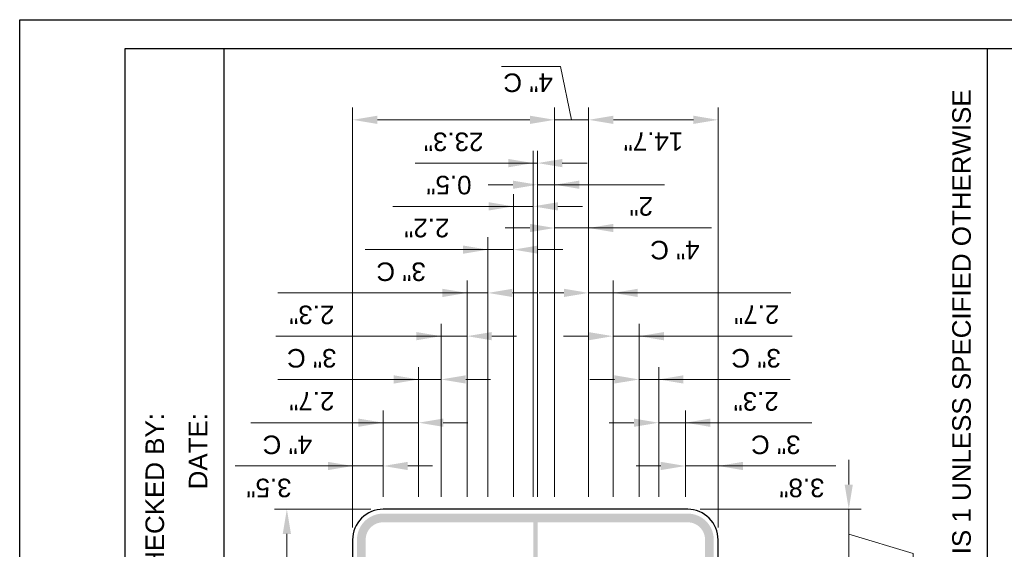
# Model space of a CAD drawing. Header units: inches. Extents: x 0 to 8.5, y 0 to 11.
# Tile 9 of 10: x 0 to 5, y 8.3 to 11. Entities that reach past the tile are written whole.
import ezdxf
from ezdxf.enums import TextEntityAlignment as Align

# ---------------------------------------------------------------- set-up
doc = ezdxf.new("R2010")
doc.units = ezdxf.units.IN
doc.header["$LTSCALE"] = 0.5
doc.header["$MEASUREMENT"] = 0
doc.header["$PDSIZE"] = 2
doc.layers.get('0').update_dxf_attribs({"linetype": 'CONTINUOUS'})
doc.layers.get('DEFPOINTS').update_dxf_attribs({"linetype": 'CONTINUOUS'})
doc.layers.add('C-ROAD-SIGN', color=1, linetype='CONTINUOUS', lineweight=25)
for name, color, linetype in [('G-ANNO-DIMS', 7, 'CONTINUOUS'), ('G-ANNO-SCHD', 7, 'CONTINUOUS'), ('G-ANNO-TEXT', 7, 'CONTINUOUS'), ('G-ANNO-TTLB', 7, 'CONTINUOUS')]:
    doc.layers.add(name, color=color, linetype=linetype)
doc.styles.add('01-E-BLDG-1_1', font='arial.ttf', dxfattribs={"height": 0.09375})
doc.styles.add('Style-CHAR_FAST_FONT', font='CHAR_FAST_FONT.shx')
doc.dimstyles.new('01-E-BLDG-1_1', dxfattribs={"dimtxt": 0.09375, "dimasz": 0.125, "dimexe": 0.0625, "dimexo": 0.0625, "dimgap": 0.0625, "dimtad": 1, "dimdec": 4, "dimzin": 3, "dimdsep": 46, "dimlunit": 4, "dimtxsty": '01-E-BLDG-1_1', "dimcen": 0.0625, "dimclrd": 1, "dimclre": 1, "dimclrt": 256, "dimazin": 0, "dimtfac": 1, "dimtdec": 4, "dimtmove": 1, "dimatfit": 3, "dimfxl": 1, "dimfrac": 2, "dimtolj": 1, "dimtzin": 3, "dimlwd": 0, "dimlwe": 0, "dimarcsym": 0})

# ---------------------------------------------------------------- blocks, each defined once
blk = doc.blocks.new('GSDIVH_1')
at = {"extrusion": (0, 0, -1)}
blk.add_solid([(0, 0.0417), (0, 0), (-3.25, 0.0417), (-3.25, 0)], dxfattribs=at)
blk = doc.blocks.new('GSPANL_1')
blk.add_hatch(color=256).paths.add_polyline_path([(-1.4575, -1.7083), (1.4583, -1.7083, 0.414214), (1.7083, -1.4583), (1.7083, 1.4583, 0.414214), (1.4583, 1.7083), (-1.4583, 1.7083, 0.414214), (-1.7083, 1.4583), (-1.7083, -1.4583, 0.414214), (-1.4583, -1.7083), (-1.4583, -1.625, -0.414214), (-1.625, -1.4583), (-1.625, 1.4583, -0.414214), (-1.4583, 1.625), (1.4583, 1.625, -0.414214), (1.625, 1.4583), (1.625, -1.4583, -0.414214), (1.4583, -1.625), (-1.4575, -1.625)])
at = {"flags": 128}
blk.add_lwpolyline([(-1.4583, -1.75), (1.4583, -1.75, 0.414214), (1.75, -1.4583), (1.75, 1.4583, 0.414214), (1.4583, 1.75), (-1.4583, 1.75, 0.414214), (-1.75, 1.4583), (-1.75, -1.4583, 0.414214)], format="xyb", close=True, dxfattribs=at)
blk.add_blockref('GSDIVH_1', (-1.625, -0.0208))
at = {"style": 'Style-CHAR_FAST_FONT', "width": 1.02}
for s in ['levels:GSCOLORFILL*GSBWFILL*GSOUTLINE', 'panelStyle:LOW AIRCRAFT2.ssi', 'constructPanels:36*24*18', 'panelRoundCorners:0', 'constructPanelMode:0', 'panelName:name', 'panelStation:none', 'panelWidthLock:0', 'panelHeightLock:0', 'panelQuantity:1', 'panelMaterial:0', 'legendMaterial:0', 'panelMounting:0', 'marginAlign:9', 'panelStandard:1', 'panelSizes:']:
    blk.add_text(s, height=0.0000833, dxfattribs=at).set_placement((0, 1.7498), align=Align.CENTER)
blk = doc.blocks.new('*D83')
at = {"layer": 'DEFPOINTS', "color": 0, "transparency": 16777216}
for p in [(3.3774, 8.525), (4.1919, 8.525), (3.5314, 8.2739)]:
    blk.add_point(p, dxfattribs=at)
at = {"layer": 'G-ANNO-DIMS', "color": 1, "lineweight": 0, "transparency": 16777216}
for p, q in [((4.1919, 8.65), (4.1919, 8.775)), ((3.4399, 8.525), (4.2544, 8.525)), ((4.1919, 8.2739), (4.1919, 8.525)), ((4.1919, 8.2739), (4.1919, 8.525)), ((4.1919, 8.3995), (4.5175, 8.3011)), ((3.5939, 8.2739), (4.2544, 8.2739)), ((4.5175, 8.3011), (4.5175, 7.8863)), ((4.1919, 8.1489), (4.1919, 8.0239))]:
    blk.add_line(p, q, dxfattribs=at)
at = {"layer": 'G-ANNO-DIMS', "color": 1, "transparency": 16777216}
for points in [[(4.1711, 8.65), (4.2127, 8.65), (4.1919, 8.525)], [(4.1711, 8.1489), (4.2127, 8.1489), (4.1919, 8.2739)]]:
    blk.add_solid(points, dxfattribs=at)
at = {"layer": 'G-ANNO-DIMS', "transparency": 16777216, "insert": (4.4073, 8.0937), "char_height": 0.09375, "attachment_point": 5, "rotation": 90, "style": '01-E-BLDG-1_1'}
blk.add_mtext('\\A1;5.75"', dxfattribs=at)
blk = doc.blocks.new('*D84')
at = {"layer": 'DEFPOINTS', "color": 0, "transparency": 16777216}
for p in [(1.3508, 8.525), (1.8374, 8.525), (1.8374, 6.677)]:
    blk.add_point(p, dxfattribs=at)
at = {"layer": 'G-ANNO-DIMS', "color": 1, "lineweight": 0, "transparency": 16777216}
for p, q in [((1.7749, 8.525), (1.2883, 8.525)), ((1.3508, 6.802), (1.3508, 8.4)), ((1.7749, 6.677), (1.2883, 6.677))]:
    blk.add_line(p, q, dxfattribs=at)
at = {"layer": 'G-ANNO-DIMS', "color": 1, "transparency": 16777216}
for points in [[(1.33, 8.4), (1.3716, 8.4), (1.3508, 8.525)], [(1.33, 6.802), (1.3716, 6.802), (1.3508, 6.677)]]:
    blk.add_solid(points, dxfattribs=at)
at = {"layer": 'G-ANNO-DIMS', "transparency": 16777216, "insert": (1.2404, 7.601), "char_height": 0.09375, "attachment_point": 5, "rotation": 90, "style": '01-E-BLDG-1_1'}
blk.add_mtext('\\A1;3\'-6"', dxfattribs=at)
blk = doc.blocks.new('*D102')
at = {"layer": 'DEFPOINTS', "color": 0, "transparency": 16777216}
for p in [(1.6834, 8.7437), (1.8374, 8.525), (1.6834, 8.371)]:
    blk.add_point(p, dxfattribs=at)
at = {"layer": 'G-ANNO-DIMS', "color": 1, "lineweight": 0, "transparency": 16777216}
for p, q in [((1.6834, 8.4335), (1.6834, 8.8062)), ((1.8374, 8.5875), (1.8374, 8.8062)), ((1.0894, 8.7437), (1.6834, 8.7437)), ((1.5584, 8.7437), (1.4334, 8.7437)), ((1.8374, 8.7437), (1.6834, 8.7437)), ((1.8374, 8.7437), (1.6834, 8.7437)), ((1.9624, 8.7437), (2.0874, 8.7437))]:
    blk.add_line(p, q, dxfattribs=at)
at = {"layer": 'G-ANNO-DIMS', "color": 1, "transparency": 16777216}
for points in [[(1.5584, 8.7646), (1.5584, 8.7229), (1.6834, 8.7437)], [(1.9624, 8.7646), (1.9624, 8.7229), (1.8374, 8.7437)]]:
    blk.add_solid(points, dxfattribs=at)
at = {"layer": 'G-ANNO-DIMS', "transparency": 16777216, "insert": (1.2603, 8.6333), "char_height": 0.09375, "attachment_point": 5, "rotation": 180, "style": '01-E-BLDG-1_1'}
blk.add_mtext('\\A1;3.5"', dxfattribs=at)
blk = doc.blocks.new('*D85')
at = {"layer": 'DEFPOINTS', "color": 0, "transparency": 16777216}
for p in [(3.5314, 8.7437), (3.3663, 8.525), (3.5314, 8.371)]:
    blk.add_point(p, dxfattribs=at)
at = {"layer": 'G-ANNO-DIMS', "color": 1, "lineweight": 0, "transparency": 16777216}
for p, q in [((3.3663, 8.5875), (3.3663, 8.8062)), ((3.5314, 8.4335), (3.5314, 8.8062)), ((3.2413, 8.7437), (3.1163, 8.7437)), ((3.3663, 8.7437), (3.5314, 8.7437)), ((3.3663, 8.7437), (3.5314, 8.7437)), ((4.1259, 8.7437), (3.5314, 8.7437)), ((3.6564, 8.7437), (3.7814, 8.7437))]:
    blk.add_line(p, q, dxfattribs=at)
at = {"layer": 'G-ANNO-DIMS', "color": 1, "transparency": 16777216}
for points in [[(3.2413, 8.7646), (3.2413, 8.7229), (3.3663, 8.7437)], [(3.6564, 8.7646), (3.6564, 8.7229), (3.5314, 8.7437)]]:
    blk.add_solid(points, dxfattribs=at)
at = {"layer": 'G-ANNO-DIMS', "transparency": 16777216, "insert": (3.9549, 8.6333), "char_height": 0.09375, "attachment_point": 5, "rotation": 180, "style": '01-E-BLDG-1_1'}
blk.add_mtext('\\A1;3.8"', dxfattribs=at)
blk = doc.blocks.new('*D86')
at = {"layer": 'DEFPOINTS', "color": 0, "transparency": 16777216}
for p in [(2.0166, 8.9625), (1.8376, 8.525), (2.0166, 8.525)]:
    blk.add_point(p, dxfattribs=at)
at = {"layer": 'G-ANNO-DIMS', "color": 1, "lineweight": 0, "transparency": 16777216}
for p, q in [((1.8376, 8.5875), (1.8376, 9.025)), ((2.0166, 8.5875), (2.0166, 9.025)), ((1.1693, 8.9625), (1.8376, 8.9625)), ((1.7126, 8.9625), (1.5876, 8.9625)), ((1.8376, 8.9625), (2.0166, 8.9625)), ((1.8376, 8.9625), (2.0166, 8.9625)), ((2.1416, 8.9625), (2.2666, 8.9625))]:
    blk.add_line(p, q, dxfattribs=at)
at = {"layer": 'G-ANNO-DIMS', "color": 1, "transparency": 16777216}
for points in [[(1.7126, 8.9833), (1.7126, 8.9416), (1.8376, 8.9625)], [(2.1416, 8.9833), (2.1416, 8.9416), (2.0166, 8.9625)]]:
    blk.add_solid(points, dxfattribs=at)
at = {"layer": 'G-ANNO-DIMS', "transparency": 16777216, "insert": (1.3535, 8.8515), "char_height": 0.09375, "attachment_point": 5, "rotation": 180, "style": '01-E-BLDG-1_1'}
blk.add_mtext('\\A1;4" C', dxfattribs=at)
blk = doc.blocks.new('*D87')
at = {"layer": 'DEFPOINTS', "color": 0, "transparency": 16777216}
for p in [(2.1303, 9.1812), (2.0166, 8.525), (2.1303, 8.525)]:
    blk.add_point(p, dxfattribs=at)
at = {"layer": 'G-ANNO-DIMS', "color": 1, "lineweight": 0, "transparency": 16777216}
for p, q in [((2.0166, 8.5875), (2.0166, 9.2437)), ((2.1303, 8.5875), (2.1303, 9.2437)), ((1.3051, 9.1812), (2.0166, 9.1812)), ((1.8916, 9.1812), (1.7666, 9.1812)), ((2.0166, 9.1812), (2.1303, 9.1812)), ((2.0166, 9.1812), (2.1303, 9.1812)), ((2.2553, 9.1812), (2.3803, 9.1812))]:
    blk.add_line(p, q, dxfattribs=at)
at = {"layer": 'G-ANNO-DIMS', "color": 1, "transparency": 16777216}
for points in [[(1.8916, 9.2021), (1.8916, 9.1604), (2.0166, 9.1812)], [(2.2553, 9.2021), (2.2553, 9.1604), (2.1303, 9.1812)]]:
    blk.add_solid(points, dxfattribs=at)
at = {"layer": 'G-ANNO-DIMS', "transparency": 16777216, "insert": (1.4769, 9.0717), "char_height": 0.09375, "attachment_point": 5, "rotation": 180, "style": '01-E-BLDG-1_1'}
blk.add_mtext('\\A1;2.7"', dxfattribs=at)
blk = doc.blocks.new('*D88')
at = {"layer": 'DEFPOINTS', "color": 0, "transparency": 16777216}
for p in [(2.2621, 9.4), (2.1303, 8.525), (2.2621, 8.525)]:
    blk.add_point(p, dxfattribs=at)
at = {"layer": 'G-ANNO-DIMS', "color": 1, "lineweight": 0, "transparency": 16777216}
for p, q in [((2.1303, 8.5875), (2.1303, 9.4625)), ((2.2621, 8.5875), (2.2621, 9.4625)), ((1.2946, 9.4), (2.1303, 9.4)), ((2.0053, 9.4), (1.8803, 9.4)), ((2.1303, 9.4), (2.2621, 9.4)), ((2.1303, 9.4), (2.2621, 9.4)), ((2.3871, 9.4), (2.5121, 9.4))]:
    blk.add_line(p, q, dxfattribs=at)
at = {"layer": 'G-ANNO-DIMS', "color": 1, "transparency": 16777216}
for points in [[(2.0053, 9.4208), (2.0053, 9.3791), (2.1303, 9.4)], [(2.3871, 9.4208), (2.3871, 9.3791), (2.2621, 9.4)]]:
    blk.add_solid(points, dxfattribs=at)
at = {"layer": 'G-ANNO-DIMS', "transparency": 16777216, "insert": (1.4769, 9.289), "char_height": 0.09375, "attachment_point": 5, "rotation": 180, "style": '01-E-BLDG-1_1'}
blk.add_mtext('\\A1;3" C', dxfattribs=at)
blk = doc.blocks.new('*D89')
at = {"layer": 'DEFPOINTS', "color": 0, "transparency": 16777216}
for p in [(2.3666, 9.6187), (2.2621, 8.525), (2.3666, 8.525)]:
    blk.add_point(p, dxfattribs=at)
at = {"layer": 'G-ANNO-DIMS', "color": 1, "lineweight": 0, "transparency": 16777216}
for p, q in [((2.2621, 8.5875), (2.2621, 9.6812)), ((2.3666, 8.5875), (2.3666, 9.6812)), ((1.3051, 9.6187), (2.2621, 9.6187)), ((2.1371, 9.6187), (2.0121, 9.6187)), ((2.2621, 9.6187), (2.3666, 9.6187)), ((2.2621, 9.6187), (2.3666, 9.6187)), ((2.4916, 9.6187), (2.6166, 9.6187))]:
    blk.add_line(p, q, dxfattribs=at)
at = {"layer": 'G-ANNO-DIMS', "color": 1, "transparency": 16777216}
for points in [[(2.1371, 9.6396), (2.1371, 9.5979), (2.2621, 9.6187)], [(2.4916, 9.6396), (2.4916, 9.5979), (2.3666, 9.6187)]]:
    blk.add_solid(points, dxfattribs=at)
at = {"layer": 'G-ANNO-DIMS', "transparency": 16777216, "insert": (1.4769, 9.5083), "char_height": 0.09375, "attachment_point": 5, "rotation": 180, "style": '01-E-BLDG-1_1'}
blk.add_mtext('\\A1;2.3"', dxfattribs=at)
blk = doc.blocks.new('*D90')
at = {"layer": 'DEFPOINTS', "color": 0, "transparency": 16777216}
for p in [(2.4962, 9.8375), (2.3666, 8.525), (2.4962, 8.525)]:
    blk.add_point(p, dxfattribs=at)
at = {"layer": 'G-ANNO-DIMS', "color": 1, "lineweight": 0, "transparency": 16777216}
for p, q in [((2.3666, 8.5875), (2.3666, 9.9)), ((2.4962, 8.5875), (2.4962, 9.9)), ((1.7463, 9.8375), (2.3666, 9.8375)), ((2.2416, 9.8375), (2.1166, 9.8375)), ((2.3666, 9.8375), (2.4962, 9.8375)), ((2.3666, 9.8375), (2.4962, 9.8375)), ((2.6212, 9.8375), (2.7462, 9.8375))]:
    blk.add_line(p, q, dxfattribs=at)
at = {"layer": 'G-ANNO-DIMS', "color": 1, "transparency": 16777216}
for points in [[(2.2416, 9.8583), (2.2416, 9.8166), (2.3666, 9.8375)], [(2.6212, 9.8583), (2.6212, 9.8166), (2.4962, 9.8375)]]:
    blk.add_solid(points, dxfattribs=at)
at = {"layer": 'G-ANNO-DIMS', "transparency": 16777216, "insert": (1.9286, 9.7265), "char_height": 0.09375, "attachment_point": 5, "rotation": 180, "style": '01-E-BLDG-1_1'}
blk.add_mtext('\\A1;3" C', dxfattribs=at)
blk = doc.blocks.new('*D91')
at = {"layer": 'DEFPOINTS', "color": 0, "transparency": 16777216}
for p in [(2.5964, 10.0562), (2.4962, 8.525), (2.5964, 8.525)]:
    blk.add_point(p, dxfattribs=at)
at = {"layer": 'G-ANNO-DIMS', "color": 1, "lineweight": 0, "transparency": 16777216}
for p, q in [((2.4962, 8.5875), (2.4962, 10.1187)), ((2.5964, 8.5875), (2.5964, 10.1187)), ((1.8865, 10.0562), (2.4962, 10.0562)), ((2.3712, 10.0562), (2.2462, 10.0562)), ((2.4962, 10.0562), (2.5964, 10.0562)), ((2.4962, 10.0562), (2.5964, 10.0562)), ((2.7214, 10.0562), (2.8464, 10.0562))]:
    blk.add_line(p, q, dxfattribs=at)
at = {"layer": 'G-ANNO-DIMS', "color": 1, "transparency": 16777216}
for points in [[(2.3712, 10.0771), (2.3712, 10.0354), (2.4962, 10.0562)], [(2.7214, 10.0771), (2.7214, 10.0354), (2.5964, 10.0562)]]:
    blk.add_solid(points, dxfattribs=at)
at = {"layer": 'G-ANNO-DIMS', "transparency": 16777216, "insert": (2.0583, 9.9467), "char_height": 0.09375, "attachment_point": 5, "rotation": 180, "style": '01-E-BLDG-1_1'}
blk.add_mtext('\\A1;2.2"', dxfattribs=at)
blk = doc.blocks.new('*D92')
at = {"layer": 'DEFPOINTS', "color": 0, "transparency": 16777216}
for p in [(2.6184, 10.275), (2.5964, 8.525), (2.6184, 8.525)]:
    blk.add_point(p, dxfattribs=at)
at = {"layer": 'G-ANNO-DIMS', "color": 1, "lineweight": 0, "transparency": 16777216}
for p, q in [((2.5964, 8.5875), (2.5964, 10.3375)), ((2.6184, 8.5875), (2.6184, 10.3375)), ((1.9993, 10.275), (2.5964, 10.275)), ((2.4714, 10.275), (2.3464, 10.275)), ((2.5964, 10.275), (2.6184, 10.275)), ((2.5964, 10.275), (2.6184, 10.275)), ((2.7434, 10.275), (2.8684, 10.275))]:
    blk.add_line(p, q, dxfattribs=at)
at = {"layer": 'G-ANNO-DIMS', "color": 1, "transparency": 16777216}
for points in [[(2.4714, 10.2958), (2.4714, 10.2541), (2.5964, 10.275)], [(2.7434, 10.2958), (2.7434, 10.2541), (2.6184, 10.275)]]:
    blk.add_solid(points, dxfattribs=at)
at = {"layer": 'G-ANNO-DIMS', "transparency": 16777216, "insert": (2.1703, 10.1646), "char_height": 0.09375, "attachment_point": 5, "rotation": 180, "style": '01-E-BLDG-1_1'}
blk.add_mtext('\\A1;0.5"', dxfattribs=at)
blk = doc.blocks.new('*D93')
at = {"layer": 'DEFPOINTS', "color": 0, "transparency": 16777216}
for p in [(3.3663, 8.9625), (3.2308, 8.525), (3.3663, 8.525)]:
    blk.add_point(p, dxfattribs=at)
at = {"layer": 'G-ANNO-DIMS', "color": 1, "lineweight": 0, "transparency": 16777216}
for p, q in [((3.2308, 8.5875), (3.2308, 9.025)), ((3.3663, 8.5875), (3.3663, 9.025)), ((3.1058, 8.9625), (2.9808, 8.9625)), ((3.2308, 8.9625), (3.3663, 8.9625)), ((3.2308, 8.9625), (3.3663, 8.9625)), ((4.0054, 8.9625), (3.3663, 8.9625)), ((3.4913, 8.9625), (3.6163, 8.9625))]:
    blk.add_line(p, q, dxfattribs=at)
at = {"layer": 'G-ANNO-DIMS', "color": 1, "transparency": 16777216}
for points in [[(3.1058, 8.9833), (3.1058, 8.9416), (3.2308, 8.9625)], [(3.4913, 8.9833), (3.4913, 8.9416), (3.3663, 8.9625)]]:
    blk.add_solid(points, dxfattribs=at)
at = {"layer": 'G-ANNO-DIMS', "transparency": 16777216, "insert": (3.8231, 8.8515), "char_height": 0.09375, "attachment_point": 5, "rotation": 180, "style": '01-E-BLDG-1_1'}
blk.add_mtext('\\A1;3" C', dxfattribs=at)
blk = doc.blocks.new('*D94')
at = {"layer": 'DEFPOINTS', "color": 0, "transparency": 16777216}
for p in [(3.2308, 9.1812), (3.1321, 8.525), (3.2308, 8.525)]:
    blk.add_point(p, dxfattribs=at)
at = {"layer": 'G-ANNO-DIMS', "color": 1, "lineweight": 0, "transparency": 16777216}
for p, q in [((3.1321, 8.5875), (3.1321, 9.2437)), ((3.2308, 8.5875), (3.2308, 9.2437)), ((3.0071, 9.1812), (2.8821, 9.1812)), ((3.1321, 9.1812), (3.2308, 9.1812)), ((3.1321, 9.1812), (3.2308, 9.1812)), ((3.8953, 9.1812), (3.2308, 9.1812)), ((3.3558, 9.1812), (3.4808, 9.1812))]:
    blk.add_line(p, q, dxfattribs=at)
at = {"layer": 'G-ANNO-DIMS', "color": 1, "transparency": 16777216}
for points in [[(3.0071, 9.2021), (3.0071, 9.1604), (3.1321, 9.1812)], [(3.3558, 9.2021), (3.3558, 9.1604), (3.2308, 9.1812)]]:
    blk.add_solid(points, dxfattribs=at)
at = {"layer": 'G-ANNO-DIMS', "transparency": 16777216, "insert": (3.7235, 9.0708), "char_height": 0.09375, "attachment_point": 5, "rotation": 180, "style": '01-E-BLDG-1_1'}
blk.add_mtext('\\A1;2.3"', dxfattribs=at)
blk = doc.blocks.new('*D95')
at = {"layer": 'DEFPOINTS', "color": 0, "transparency": 16777216}
for p in [(3.1321, 9.4), (3.0003, 8.525), (3.1321, 8.525)]:
    blk.add_point(p, dxfattribs=at)
at = {"layer": 'G-ANNO-DIMS', "color": 1, "lineweight": 0, "transparency": 16777216}
for p, q in [((3.0003, 8.5875), (3.0003, 9.4625)), ((3.1321, 8.5875), (3.1321, 9.4625)), ((2.8753, 9.4), (2.7503, 9.4)), ((3.0003, 9.4), (3.1321, 9.4)), ((3.0003, 9.4), (3.1321, 9.4)), ((3.9058, 9.4), (3.1321, 9.4)), ((3.2571, 9.4), (3.3821, 9.4))]:
    blk.add_line(p, q, dxfattribs=at)
at = {"layer": 'G-ANNO-DIMS', "color": 1, "transparency": 16777216}
for points in [[(2.8753, 9.4208), (2.8753, 9.3791), (3.0003, 9.4)], [(3.2571, 9.4208), (3.2571, 9.3791), (3.1321, 9.4)]]:
    blk.add_solid(points, dxfattribs=at)
at = {"layer": 'G-ANNO-DIMS', "transparency": 16777216, "insert": (3.7235, 9.289), "char_height": 0.09375, "attachment_point": 5, "rotation": 180, "style": '01-E-BLDG-1_1'}
blk.add_mtext('\\A1;3" C', dxfattribs=at)
blk = doc.blocks.new('*D96')
at = {"layer": 'DEFPOINTS', "color": 0, "transparency": 16777216}
for p in [(3.0003, 9.6187), (2.8767, 8.525), (3.0003, 8.525)]:
    blk.add_point(p, dxfattribs=at)
at = {"layer": 'G-ANNO-DIMS', "color": 1, "lineweight": 0, "transparency": 16777216}
for p, q in [((2.8767, 8.5875), (2.8767, 9.6812)), ((3.0003, 8.5875), (3.0003, 9.6812)), ((2.7517, 9.6187), (2.6267, 9.6187)), ((2.8767, 9.6187), (3.0003, 9.6187)), ((2.8767, 9.6187), (3.0003, 9.6187)), ((3.8982, 9.6187), (3.0003, 9.6187)), ((3.1253, 9.6187), (3.2503, 9.6187))]:
    blk.add_line(p, q, dxfattribs=at)
at = {"layer": 'G-ANNO-DIMS', "color": 1, "transparency": 16777216}
for points in [[(2.7517, 9.6396), (2.7517, 9.5979), (2.8767, 9.6187)], [(3.1253, 9.6396), (3.1253, 9.5979), (3.0003, 9.6187)]]:
    blk.add_solid(points, dxfattribs=at)
at = {"layer": 'G-ANNO-DIMS', "transparency": 16777216, "insert": (3.7264, 9.5092), "char_height": 0.09375, "attachment_point": 5, "rotation": 180, "style": '01-E-BLDG-1_1'}
blk.add_mtext('\\A1;2.7"', dxfattribs=at)
blk = doc.blocks.new('*D97')
at = {"layer": 'DEFPOINTS', "color": 0, "transparency": 16777216}
for p in [(2.8767, 9.9469), (2.7047, 8.525), (2.8767, 8.525)]:
    blk.add_point(p, dxfattribs=at)
at = {"layer": 'G-ANNO-DIMS', "color": 1, "lineweight": 0, "transparency": 16777216}
for p, q in [((2.7047, 8.5875), (2.7047, 10.0094)), ((2.8767, 8.5875), (2.8767, 10.0094)), ((2.5797, 9.9469), (2.4547, 9.9469)), ((2.7047, 9.9469), (2.8767, 9.9469)), ((2.7047, 9.9469), (2.8767, 9.9469)), ((3.4974, 9.9469), (2.8767, 9.9469)), ((3.0017, 9.9469), (3.1267, 9.9469))]:
    blk.add_line(p, q, dxfattribs=at)
at = {"layer": 'G-ANNO-DIMS', "color": 1, "transparency": 16777216}
for points in [[(2.5797, 9.9677), (2.5797, 9.926), (2.7047, 9.9469)], [(3.0017, 9.9677), (3.0017, 9.926), (2.8767, 9.9469)]]:
    blk.add_solid(points, dxfattribs=at)
at = {"layer": 'G-ANNO-DIMS', "transparency": 16777216, "insert": (3.3132, 9.8359), "char_height": 0.09375, "attachment_point": 5, "rotation": 180, "style": '01-E-BLDG-1_1'}
blk.add_mtext('\\A1;4" C', dxfattribs=at)
blk = doc.blocks.new('*D98')
at = {"layer": 'DEFPOINTS', "color": 0, "transparency": 16777216}
for p in [(2.7047, 10.1656), (2.6184, 8.525), (2.7047, 8.525)]:
    blk.add_point(p, dxfattribs=at)
at = {"layer": 'G-ANNO-DIMS', "color": 1, "lineweight": 0, "transparency": 16777216}
for p, q in [((2.6184, 8.5875), (2.6184, 10.2281)), ((2.7047, 8.5875), (2.7047, 10.2281)), ((2.4934, 10.1656), (2.3684, 10.1656)), ((2.6184, 10.1656), (2.7047, 10.1656)), ((2.6184, 10.1656), (2.7047, 10.1656)), ((3.2597, 10.1656), (2.7047, 10.1656)), ((2.8297, 10.1656), (2.9547, 10.1656))]:
    blk.add_line(p, q, dxfattribs=at)
at = {"layer": 'G-ANNO-DIMS', "color": 1, "transparency": 16777216}
for points in [[(2.4934, 10.1864), (2.4934, 10.1448), (2.6184, 10.1656)], [(2.8297, 10.1864), (2.8297, 10.1448), (2.7047, 10.1656)]]:
    blk.add_solid(points, dxfattribs=at)
at = {"layer": 'G-ANNO-DIMS', "transparency": 16777216, "insert": (3.1425, 10.056), "char_height": 0.09375, "attachment_point": 5, "rotation": 180, "style": '01-E-BLDG-1_1'}
blk.add_mtext('\\A1;2"', dxfattribs=at)
blk = doc.blocks.new('*D99')
at = {"layer": 'DEFPOINTS', "color": 0, "transparency": 16777216}
for p in [(2.7047, 10.4937), (2.7047, 8.525), (1.6834, 8.371)]:
    blk.add_point(p, dxfattribs=at)
at = {"layer": 'G-ANNO-DIMS', "color": 1, "lineweight": 0, "transparency": 16777216}
for p, q in [((1.6834, 8.4335), (1.6834, 10.5562)), ((2.7047, 8.5875), (2.7047, 10.5562)), ((1.8084, 10.4937), (2.5797, 10.4937))]:
    blk.add_line(p, q, dxfattribs=at)
at = {"layer": 'G-ANNO-DIMS', "color": 1, "transparency": 16777216}
for points in [[(1.8084, 10.5146), (1.8084, 10.4729), (1.6834, 10.4937)], [(2.5797, 10.5146), (2.5797, 10.4729), (2.7047, 10.4937)]]:
    blk.add_solid(points, dxfattribs=at)
at = {"layer": 'G-ANNO-DIMS', "transparency": 16777216, "insert": (2.1941, 10.3833), "char_height": 0.09375, "attachment_point": 5, "rotation": 180, "style": '01-E-BLDG-1_1'}
blk.add_mtext('\\A1;23.3"', dxfattribs=at)
blk = doc.blocks.new('*D100')
at = {"layer": 'DEFPOINTS', "color": 0, "transparency": 16777216}
for p in [(2.8767, 10.4937), (2.7047, 8.525), (2.8767, 8.525)]:
    blk.add_point(p, dxfattribs=at)
at = {"layer": 'G-ANNO-DIMS', "color": 1, "lineweight": 0, "transparency": 16777216}
for p, q in [((2.7047, 8.5875), (2.7047, 10.5562)), ((2.8767, 8.5875), (2.8767, 10.5562)), ((2.5797, 10.4937), (2.4547, 10.4937)), ((2.7047, 10.4937), (2.8767, 10.4937)), ((3.0017, 10.4937), (3.1267, 10.4937))]:
    blk.add_line(p, q, dxfattribs=at)
at = {"layer": 'G-ANNO-DIMS', "color": 1, "transparency": 16777216}
for points in [[(2.5797, 10.5146), (2.5797, 10.4729), (2.7047, 10.4937)], [(3.0017, 10.5146), (3.0017, 10.4729), (2.8767, 10.4937)]]:
    blk.add_solid(points, dxfattribs=at)
at = {"layer": 'G-ANNO-DIMS', "transparency": 16777216, "insert": (2.5706, 10.6819), "char_height": 0.09375, "attachment_point": 5, "rotation": 180, "style": '01-E-BLDG-1_1'}
blk.add_mtext('\\A1;4" C', dxfattribs=at)
blk = doc.blocks.new('*D101')
at = {"layer": 'DEFPOINTS', "color": 0, "transparency": 16777216}
for p in [(3.5314, 10.4937), (2.8767, 8.525), (3.5314, 8.371)]:
    blk.add_point(p, dxfattribs=at)
at = {"layer": 'G-ANNO-DIMS', "color": 1, "lineweight": 0, "transparency": 16777216}
for p, q in [((2.8767, 8.5875), (2.8767, 10.5562)), ((3.5314, 8.4335), (3.5314, 10.5562)), ((3.0017, 10.4937), (3.4064, 10.4937))]:
    blk.add_line(p, q, dxfattribs=at)
at = {"layer": 'G-ANNO-DIMS', "color": 1, "transparency": 16777216}
for points in [[(3.0017, 10.5146), (3.0017, 10.4729), (2.8767, 10.4937)], [(3.4064, 10.5146), (3.4064, 10.4729), (3.5314, 10.4937)]]:
    blk.add_solid(points, dxfattribs=at)
at = {"layer": 'G-ANNO-DIMS', "transparency": 16777216, "insert": (3.204, 10.3842), "char_height": 0.09375, "attachment_point": 5, "rotation": 180, "style": '01-E-BLDG-1_1'}
blk.add_mtext('\\A1;14.7"', dxfattribs=at)

msp = doc.modelspace()

# ---------------------------------------------------------------- linework, layer by layer
at = {"layer": 'G-ANNO-SCHD'}
for p, q in [((1.03309, 5.45932), (1.03309, 10.85474)), ((4.89334, 1.09515), (4.89334, 10.85474))]:
    msp.add_line(p, q, dxfattribs=at)
at = {"layer": 'G-ANNO-SCHD', "flags": 128}
msp.add_lwpolyline([(0.53309, 1.09515), (0.53309, 10.85474), (7.80064, 10.85474), (7.80064, 1.09515)], close=True, dxfattribs=at)
at = {"layer": 'G-ANNO-TTLB'}
msp.add_lwpolyline([(8.5, 0), (0, 0), (0, 11), (8.5, 11)], close=True, dxfattribs=at)

# ---------------------------------------------------------------- block references
at = {"layer": 'C-ROAD-SIGN', "xscale": 0.5279999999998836, "yscale": 0.5279999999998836, "zscale": 0.5279999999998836, "rotation": 90}
msp.add_blockref('GSPANL_1', (2.6074, 7.60098), dxfattribs=at)

# ---------------------------------------------------------------- texts
at = {"layer": 'G-ANNO-TEXT', "insert": (4.71499, 7.09696), "char_height": 0.09375, "width": 3.5856304, "attachment_point": 1, "rotation": 90, "style": '01-E-BLDG-1_1'}
msp.add_mtext('\\A1;SPACING FACTOR IS 1 UNLESS SPECIFIED OTHERWISE', dxfattribs=at)
at = {"layer": 'G-ANNO-TEXT', "char_height": 0.09375, "attachment_point": 3, "rotation": 90, "style": '01-E-BLDG-1_1'}
for s, insert in [('\\A1;CHECKED BY:', (0.63607, 9.01128)), ('\\A1;DATE:', (0.85482, 9.01128))]:
    msp.add_mtext(s, dxfattribs=dict(at, insert=insert))

# ---------------------------------------------------------------- dimensions: what is measured, and where the dimension line sits
at = {"layer": 'G-ANNO-DIMS'}
for base, p1, p2, text, override, picture, middle in [((2.87668, 10.49373), (2.70471, 8.52498), (2.87668, 8.52498), '4" C', {"dimtad": 4, "dimtmove": 2}, '*D100', (2.57056, 10.68189)), ((2.6184, 10.27498), (2.5964, 8.52498), (2.6184, 8.52498), '0.5"', {"dimtad": 4}, '*D92', (2.1703, 10.3166)), ((2.70471, 10.1656), (2.6184, 8.52498), (2.70471, 8.52498), '2"', {"dimtad": 4}, '*D98', (3.14252, 10.1656)), ((2.5964, 10.05623), (2.49618, 8.52498), (2.5964, 8.52498), '2.2"', {"dimtad": 4}, '*D91', (2.05827, 10.05623)), ((2.87668, 9.94685), (2.70471, 8.52498), (2.87668, 8.52498), '4" C', {"dimtad": 4}, '*D97', (3.3132, 9.94685)), ((2.49618, 9.83748), (2.36658, 8.52498), (2.49618, 8.52498), '3" C', {"dimtad": 4}, '*D90', (1.9286, 9.83748)), ((2.36658, 9.61873), (2.26205, 8.52498), (2.36658, 8.52498), '2.3"', {"dimtad": 4}, '*D89', (1.47693, 9.67472)), ((3.00032, 9.61873), (2.87668, 8.52498), (3.00032, 8.52498), '2.7"', {"dimtad": 4}, '*D96', (3.72644, 9.61894)), ((2.26205, 9.39998), (2.13026, 8.52498), (2.26205, 8.52498), '3" C', {"dimtad": 4}, '*D88', (1.47693, 9.4803)), ((3.13213, 9.39998), (3.00032, 8.52498), (3.13213, 8.52498), '3" C', {"dimtad": 4}, '*D95', (3.72354, 9.40019)), ((2.13026, 9.18123), (2.01662, 8.52498), (2.13026, 8.52498), '2.7"', {"dimtad": 4}, '*D87', (1.47693, 9.26155)), ((3.2308, 9.18123), (3.13213, 8.52498), (3.2308, 8.52498), '2.3"', {"dimtad": 4}, '*D94', (3.72354, 9.18144)), ((2.01662, 8.96248), (1.8376, 8.52498), (2.01662, 8.52498), '4" C', {"dimtad": 4}, '*D86', (1.35351, 9.05655)), ((3.36625, 8.96248), (3.2308, 8.52498), (3.36625, 8.52498), '3" C', {"dimtad": 4}, '*D93', (3.82308, 8.96269)), ((3.5314, 8.74373), (3.36625, 8.52498), (3.5314, 8.37098), '3.8"', {"dimtad": 4}, '*D85', (3.95494, 8.74394))]:
    dim = msp.add_linear_dim(base=base, p1=p1, p2=p2, text=text, dimstyle='01-E-BLDG-1_1', override=override, dxfattribs=at)
    dim.commit()
    dim.dimension.update_dxf_attribs({"geometry": picture, "text_midpoint": middle, "dimtype": 160})
for base, p1, p2, text, picture, middle in [((2.70471, 10.49373), (1.6834, 8.37098), (2.70471, 8.52498), '23.3"', '*D99', (2.19406, 10.38333)), ((3.5314, 10.49373), (2.87668, 8.52498), (3.5314, 8.37098), '14.7"', '*D101', (3.20404, 10.38416))]:
    dim = msp.add_linear_dim(base=base, p1=p1, p2=p2, text=text, dimstyle='01-E-BLDG-1_1', override={"dimtad": 4}, dxfattribs=at)
    dim.commit()
    dim.dimension.update_dxf_attribs({"geometry": picture, "text_midpoint": middle})
dim = msp.add_linear_dim(base=(1.6834, 8.74373), p1=(1.8374, 8.52498), p2=(1.6834, 8.37098), angle=180, text='3.5"', dimstyle='01-E-BLDG-1_1', override={"dimtad": 4}, dxfattribs=at)
dim.commit()
dim.dimension.update_dxf_attribs({"geometry": '*D102', "text_midpoint": (1.26033, 8.74373), "dimtype": 160})
dim = msp.add_linear_dim(base=(4.19192, 8.52498), p1=(3.5314, 8.27395), p2=(3.3774, 8.52498), angle=90, text='5.75"', dimstyle='01-E-BLDG-1_1', dxfattribs=at)
dim.commit()
dim.dimension.update_dxf_attribs({"geometry": '*D83', "text_midpoint": (4.51751, 8.23857), "dimtype": 160})
dim = msp.add_linear_dim(base=(1.35079, 8.52498), p1=(1.8374, 6.67698), p2=(1.8374, 8.52498), angle=90, text='3\'-6"', dimstyle='01-E-BLDG-1_1', dxfattribs=at)
dim.commit()
dim.dimension.update_dxf_attribs({"geometry": '*D84', "text_midpoint": (1.2404, 7.60098)})

# ---------------------------------------------------------------- leaders
at = {"layer": 'G-ANNO-TEXT'}
msp.add_leader([(2.7907, 10.49373), (2.73398, 10.76419), (2.43524, 10.76419)], dimstyle='01-E-BLDG-1_1', override={"dimldrblk": 'None'}, dxfattribs=at)

doc.saveas('drawing.dxf')
